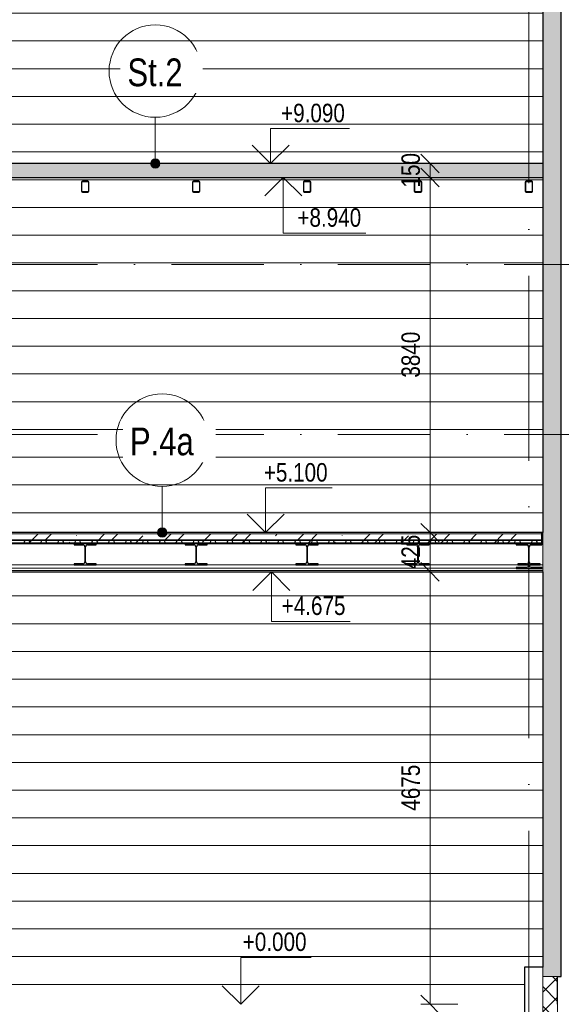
# Model space of a CAD drawing. Header units: millimetres. Extents: x 200776 to 378340, y -23587 to 19113.
# Tile 46 of 61: x 308038 to 313897, y 0 to 10645. Entities that reach past the tile are written whole.
import ezdxf

# ---------------------------------------------------------------- set-up
doc = ezdxf.new("R2010")
doc.units = ezdxf.units.MM
doc.linetypes.add('Čerchovaná 10mm', pattern=[1800, 1000, -400, 0, -400])
doc.linetypes.add('Čerchovaná 20mm', pattern=[3000, 2000, -500, 0, -500])
for name, color, linetype, lineweight in [('CA_KOTY', 3, 'Continuous', 9), ('CA_KOTY-100', 3, 'Continuous', 9), ('CA_OSY', 5, 'Continuous', 9), ('CA_PODLAHA', 1, 'Continuous', 25), ('CA_PODLAHA25', 7, 'Continuous', 13), ('CA_POHHRA25', 7, 'Continuous', 13), ('CA_REZY', 1, 'Continuous', 25), ('CA_SRAFY', 9, 'Continuous', 25), ('CA_ZARIZPRED', 8, 'Continuous', 13), ('Popisky podlahy', 250, 'Continuous', 9)]:
    doc.layers.add(name, color=color, linetype=linetype, lineweight=lineweight)
doc.styles.add('Arial_1', font='arial.ttf', dxfattribs={"width": 0.8, "height": 300})
doc.styles.add('Arial_2', font='arial.ttf', dxfattribs={"width": 0.8, "height": 200})
doc.dimstyles.new('HP_Přímá_-_2_mm_Ariel_1-100', dxfattribs={"dimscale": 304.8, "dimtxt": 204.05188, "dimasz": 0.656168, "dimexe": 0.328084, "dimexo": 0.0625, "dimgap": 0.164042, "dimtad": 1, "dimdec": 0, "dimzin": 0, "dimdsep": 46, "dimtxsty": 'Arial_2', "dimblk1": 'OBLIQUE', "dimblk2": 'OBLIQUE', "dimsah": 1, "dimcen": 0.09, "dimazin": 0, "dimtfac": 1, "dimtdec": 4, "dimtix": 1, "dimtmove": 0, "dimatfit": 3, "dimfxl": 0.984252, "dimfxlon": 1, "dimtvp": 1, "dimtolj": 1, "dimtzin": 0, "dimarcsym": 2})

# ---------------------------------------------------------------- blocks, each defined once
blk = doc.blocks.new('ocelová kce final - 11542_003_OK-HALA_TaO-2_ET_AciS_2025-05-29_upr_dwg-2597525-Řez 2 - vestavek V9')
at = {"layer": 'CA_REZY'}
for p, q in [((65345, 8890), (65345, 8790)), ((65350, 8790), (65350, 8890)), ((65415, 8900), (65355, 8900)), ((65355, 8895), (65415, 8895)), ((65420, 8890), (65420, 8790)), ((65425, 8790), (65425, 8890)), ((66545, 8890), (66545, 8790)), ((66550, 8790), (66550, 8890)), ((66615, 8900), (66555, 8900)), ((66555, 8895), (66615, 8895)), ((66620, 8890), (66620, 8790)), ((66625, 8790), (66625, 8890)), ((67745, 8890), (67745, 8790)), ((67750, 8790), (67750, 8890)), ((67815, 8900), (67755, 8900)), ((67755, 8895), (67815, 8895)), ((67820, 8890), (67820, 8790)), ((67825, 8790), (67825, 8890)), ((68945, 8890), (68945, 8790)), ((68950, 8790), (68950, 8890)), ((69015, 8900), (68955, 8900)), ((68955, 8895), (69015, 8895)), ((69020, 8890), (69020, 8790)), ((69025, 8790), (69025, 8890)), ((70145, 8890), (70145, 8790)), ((70150, 8790), (70150, 8890)), ((70215, 8900), (70155, 8900)), ((70155, 8895), (70215, 8895)), ((70220, 8890), (70220, 8790)), ((70225, 8790), (70225, 8890)), ((65415, 8785), (65355, 8785)), ((65355, 8780), (65415, 8780)), ((66615, 8785), (66555, 8785)), ((66555, 8780), (66615, 8780)), ((67815, 8785), (67755, 8785)), ((67755, 8780), (67815, 8780)), ((69015, 8785), (68955, 8785)), ((68955, 8780), (69015, 8780)), ((70215, 8785), (70155, 8785)), ((70155, 8780), (70215, 8780)), ((70325, 5100), (62040, 5100)), ((62040, 5019), (70325, 5019)), ((70325, 5019), (62040, 5019)), ((70335, 5100), (70325, 5100)), ((70325, 5100), (70325, 4980)), ((70325, 5019), (70325, 5100)), ((70325, 4987), (70325, 5019)), ((70335, 4980), (70335, 5100)), ((62040, 4987), (70325, 4987)), ((70325, 4987), (62040, 4987)), ((62040, 4985), (70325, 4985)), ((65505, 4980), (65265, 4980)), ((65265, 4980), (65265, 4968)), ((65265, 4968), (65360, 4968)), ((65381, 4947), (65381, 4783)), ((65389, 4783), (65389, 4947)), ((65410, 4968), (65505, 4968)), ((65505, 4968), (65505, 4980)), ((66705, 4980), (66465, 4980)), ((66465, 4980), (66465, 4968)), ((66465, 4968), (66560, 4968)), ((66581, 4947), (66581, 4783)), ((66589, 4783), (66589, 4947)), ((66610, 4968), (66705, 4968)), ((66705, 4968), (66705, 4980)), ((67905, 4980), (67665, 4980)), ((67665, 4980), (67665, 4968)), ((67665, 4968), (67760, 4968)), ((67781, 4947), (67781, 4783)), ((67789, 4783), (67789, 4947)), ((67810, 4968), (67905, 4968)), ((67905, 4968), (67905, 4980)), ((69105, 4980), (68865, 4980)), ((68865, 4980), (68865, 4968)), ((68865, 4968), (68960, 4968)), ((68981, 4947), (68981, 4783)), ((68989, 4783), (68989, 4947)), ((69010, 4968), (69105, 4968)), ((69105, 4968), (69105, 4980)), ((70325, 4980), (70045, 4980)), ((70045, 4980), (70045, 4967)), ((70045, 4967), (70157, 4967)), ((70305, 4980), (70065, 4980)), ((70065, 4980), (70065, 4968)), ((70065, 4968), (70160, 4968)), ((70181, 4947), (70181, 4783)), ((70181, 4943), (70181, 4747)), ((70189, 4783), (70189, 4947)), ((70189, 4747), (70189, 4943)), ((70210, 4968), (70305, 4968)), ((70213, 4967), (70325, 4967)), ((70305, 4968), (70305, 4980)), ((70325, 4985), (70325, 4987)), ((70325, 4967), (70325, 4980)), ((70325, 4980), (70335, 4980)), ((65360, 4762), (65265, 4762)), ((65265, 4762), (65265, 4750)), ((65265, 4750), (65505, 4750)), ((65505, 4762), (65410, 4762)), ((65505, 4750), (65505, 4762)), ((66560, 4762), (66465, 4762)), ((66465, 4762), (66465, 4750)), ((66465, 4750), (66705, 4750)), ((66705, 4762), (66610, 4762)), ((66705, 4750), (66705, 4762)), ((67760, 4762), (67665, 4762)), ((67665, 4762), (67665, 4750)), ((67665, 4750), (67905, 4750)), ((67905, 4762), (67810, 4762)), ((67905, 4750), (67905, 4762)), ((68960, 4762), (68865, 4762)), ((68865, 4762), (68865, 4750)), ((68865, 4750), (69105, 4750)), ((69105, 4762), (69010, 4762)), ((69105, 4750), (69105, 4762)), ((70157, 4723), (70045, 4723)), ((70045, 4723), (70045, 4710)), ((70045, 4710), (70325, 4710)), ((70160, 4762), (70065, 4762)), ((70065, 4762), (70065, 4750)), ((70065, 4750), (70305, 4750)), ((70305, 4762), (70210, 4762)), ((70325, 4723), (70213, 4723)), ((70305, 4750), (70305, 4762)), ((70325, 4710), (70325, 4723))]:
    blk.add_line(p, q, dxfattribs=at)
for centre, radius, start, end in [((65355, 8890), 10, 90, 180), ((65355, 8890), 5, 90, 180), ((65415, 8890), 10, 0, 90), ((65415, 8890), 5, 0, 90), ((66555, 8890), 10, 90, 180), ((66555, 8890), 5, 90, 180), ((66615, 8890), 10, 0, 90), ((66615, 8890), 5, 0, 90), ((67755, 8890), 10, 90, 180), ((67755, 8890), 5, 90, 180), ((67815, 8890), 10, 0, 90), ((67815, 8890), 5, 0, 90), ((68955, 8890), 10, 90, 180), ((68955, 8890), 5, 90, 180), ((69015, 8890), 10, 0, 90), ((69015, 8890), 5, 0, 90), ((70155, 8890), 10, 90, 180), ((70155, 8890), 5, 90, 180), ((70215, 8890), 10, 0, 90), ((70215, 8890), 5, 0, 90), ((65355, 8790), 10, 180, 270), ((65355, 8790), 5, 180, 270), ((65415, 8790), 5, 270, 0), ((65415, 8790), 10, 270, 0), ((66555, 8790), 10, 180, 270), ((66555, 8790), 5, 180, 270), ((66615, 8790), 5, 270, 0), ((66615, 8790), 10, 270, 0), ((67755, 8790), 10, 180, 270), ((67755, 8790), 5, 180, 270), ((67815, 8790), 5, 270, 0), ((67815, 8790), 10, 270, 0), ((68955, 8790), 10, 180, 270), ((68955, 8790), 5, 180, 270), ((69015, 8790), 5, 270, 0), ((69015, 8790), 10, 270, 0), ((70155, 8790), 10, 180, 270), ((70155, 8790), 5, 180, 270), ((70215, 8790), 5, 270, 0), ((70215, 8790), 10, 270, 0), ((65360, 4947), 21, 0, 90), ((65410, 4947), 21, 90, 180), ((66560, 4947), 21, 0, 90), ((66610, 4947), 21, 90, 180), ((67760, 4947), 21, 0, 90), ((67810, 4947), 21, 90, 180), ((68960, 4947), 21, 0, 90), ((69010, 4947), 21, 90, 180), ((70157, 4943), 24, 0, 90), ((70160, 4947), 21, 0, 90), ((70210, 4947), 21, 90, 180), ((70213, 4943), 24, 90, 180), ((65360, 4783), 21, 270, 0), ((65410, 4783), 21, 180, 270), ((66560, 4783), 21, 270, 0), ((66610, 4783), 21, 180, 270), ((67760, 4783), 21, 270, 0), ((67810, 4783), 21, 180, 270), ((68960, 4783), 21, 270, 0), ((69010, 4783), 21, 180, 270), ((70157, 4747), 24, 270, 0), ((70160, 4783), 21, 270, 0), ((70210, 4783), 21, 180, 270), ((70213, 4747), 24, 180, 270)]:
    blk.add_arc(centre, radius, start, end, dxfattribs=at)
blk = doc.blocks.new('ocelová kce final - ocelová kce final-2597615-Řez 2 - vestavek V9')
blk.add_blockref('ocelová kce final - 11542_003_OK-HALA_TaO-2_ET_AciS_2025-05-29_upr_dwg-2597525-Řez 2 - vestavek V9', (0, 0))
blk = doc.blocks.new('Popisek podlahy - Popisek podlahy-1418391-Řez 2 - vestavek V9')
at = {"layer": 'Popisky podlahy'}
blk.add_circle((66218, 6100), 500, dxfattribs=at)
blk = doc.blocks.new('DIMBLOCK23-Řez 2 - vestavek V9')
at = {"layer": 'CA_KOTY-100'}
for p, q in [((312477, 9090), (312377, 9190)), ((312477, 9090), (312377, 9090)), ((312477, 9090), (312477, 8940)), ((312477, 9090), (312577, 8990)), ((312477, 9090), (312777, 9090)), ((312477, 8940), (312377, 9040)), ((312477, 8940), (312377, 8940)), ((312477, 8940), (312577, 8840)), ((312477, 8940), (312777, 8940))]:
    blk.add_line(p, q, dxfattribs=at)
at = {"layer": 'CA_KOTY-100', "color": 0, "insert": (312167, 8831), "char_height": 200, "width": 440.75, "attachment_point": 1, "rotation": 90, "line_spacing_factor": 0.941778, "style": 'Arial_2'}
blk.add_mtext('150', dxfattribs=at)
blk = doc.blocks.new('_Oblique')
at = {"color": 0, "linetype": 'ByBlock', "lineweight": -2}
blk.add_line((-0.5, -0.5), (0.5, 0.5), dxfattribs=at)
blk = doc.blocks.new('DIMBLOCK24-Řez 2 - vestavek V9')
at = {"layer": 'CA_KOTY-100'}
for p, q in [((312477, 8940), (312377, 9040)), ((312477, 8940), (312377, 8940)), ((312477, 8940), (312477, 5100)), ((312477, 8940), (312577, 8840)), ((312477, 8940), (312777, 8940)), ((312477, 5100), (312377, 5200)), ((312477, 5100), (312377, 5100)), ((312477, 5100), (312577, 5000)), ((312477, 5100), (312777, 5100))]:
    blk.add_line(p, q, dxfattribs=at)
at = {"layer": 'CA_KOTY-100', "color": 0, "insert": (312167, 6775), "char_height": 200, "width": 587.67, "attachment_point": 1, "rotation": 90, "line_spacing_factor": 0.941778, "style": 'Arial_2'}
blk.add_mtext('3840', dxfattribs=at)
blk = doc.blocks.new('DIMBLOCK25-Řez 2 - vestavek V9')
at = {"layer": 'CA_KOTY-100'}
for p, q in [((312477, 5100), (312377, 5200)), ((312477, 5100), (312377, 5100)), ((312477, 5100), (312477, 4675)), ((312477, 5100), (312577, 5000)), ((312477, 5100), (312777, 5100)), ((312477, 4675), (312377, 4775)), ((312477, 4675), (312377, 4675)), ((312477, 4675), (312577, 4575)), ((312477, 4675), (312777, 4675))]:
    blk.add_line(p, q, dxfattribs=at)
at = {"layer": 'CA_KOTY-100', "color": 0, "insert": (312167, 4704), "char_height": 200, "width": 440.75, "attachment_point": 1, "rotation": 90, "line_spacing_factor": 0.941778, "style": 'Arial_2'}
blk.add_mtext('425', dxfattribs=at)
blk = doc.blocks.new('DIMBLOCK26-Řez 2 - vestavek V9')
at = {"layer": 'CA_KOTY-100'}
for p, q in [((312477, 4675), (312377, 4775)), ((312477, 4675), (312377, 4675)), ((312477, 4675), (312477, 0)), ((312477, 4675), (312577, 4575)), ((312477, 4675), (312777, 4675)), ((312477, 0), (312377, 100)), ((312477, 0), (312377, 0)), ((312477, 0), (312577, -100)), ((312477, 0), (312777, 0))]:
    blk.add_line(p, q, dxfattribs=at)
at = {"layer": 'CA_KOTY-100', "color": 0, "insert": (312167, 2093), "char_height": 200, "width": 587.67, "attachment_point": 1, "rotation": 90, "line_spacing_factor": 0.941778, "style": 'Arial_2'}
blk.add_mtext('4675', dxfattribs=at)

msp = doc.modelspace()

# ---------------------------------------------------------------- hatches: boundary and pattern name
at = {"layer": 'CA_POHHRA25', "lineweight": 9}
h = msp.add_hatch(dxfattribs=at)
h.set_pattern_fill('FP_41', color=256, style=0, pattern_type=2)
h.set_pattern_definition([(0, (310015.48, 1115), (0, 300), [])])
h.paths.add_polyline_path([(306566.6, 0), (313497.3, 0), (313497.3, 400), (313696.6, 400), (313696.6, 4980), (313686.6, 4980), (313686.6, 4985), (306566.6, 4985), (306566.6, 277.6)])
h.paths.add_polyline_path([(313550.6, 4782.1), (313550.4, 4783), (313550.6, 4947.9), (313553.9, 4958.2), (313562.6, 4965.7), (313574.6, 4968), (313666.6, 4968), (313666.6, 4980), (313686.6, 4980), (313686.6, 4967), (313571.4, 4966.1), (313562.6, 4963.8), (313553.9, 4955), (313550.6, 4943), (313550.6, 4783)])
h.paths.add_polyline_path([(313550.6, 4750), (313550.6, 4782.1), (313553.2, 4772.5), (313560.9, 4764.8), (313574.6, 4762), (313666.6, 4762), (313666.6, 4750), (313553.2, 4750)])
h.paths.add_polyline_path([(313574.6, 4710), (313406.6, 4710), (313406.6, 4723), (313521.9, 4723.9), (313530.6, 4726.2), (313539.4, 4735), (313542.6, 4750), (313550.6, 4750), (313550.6, 4747), (313553.9, 4735), (313562.6, 4726.2), (313574.6, 4723), (313686.6, 4723), (313686.6, 4710)])
h.paths.add_polyline_path([(307666.6, 4750), (307426.6, 4750), (307426.6, 4762), (307521.9, 4762), (307532.4, 4764.8), (307540.1, 4772.5), (307542.9, 4783), (307542.9, 4947), (307540.1, 4957.5), (307532.4, 4965.2), (307518.9, 4968), (307426.6, 4968), (307426.6, 4980), (307666.6, 4980), (307666.6, 4968), (307571.4, 4968), (307560.9, 4965.2), (307553.2, 4957.5), (307550.4, 4947), (307550.4, 4783), (307553.2, 4772.5), (307560.9, 4764.8), (307571.4, 4762), (307666.6, 4762)])
h.paths.add_polyline_path([(311171.4, 4750), (311026.6, 4750), (311026.6, 4762), (311121.9, 4762), (311132.4, 4764.8), (311140.1, 4772.5), (311142.9, 4783), (311142.9, 4947), (311140.1, 4957.5), (311132.4, 4965.2), (311121.9, 4968), (311026.6, 4968), (311026.6, 4980), (311266.6, 4980), (311266.6, 4968), (311171.4, 4968), (311160.9, 4965.2), (311153.2, 4957.5), (311150.4, 4947), (311150.4, 4783), (311153.2, 4772.5), (311160.9, 4764.8), (311171.4, 4762), (311266.6, 4762), (311266.6, 4750), (311228, 4750)])
h.paths.add_polyline_path([(312309.8, 4750), (312226.6, 4750), (312226.6, 4762), (312321.9, 4762), (312332.4, 4764.8), (312340.1, 4772.5), (312342.9, 4786), (312342.9, 4947), (312340.1, 4957.5), (312332.4, 4965.2), (312321.9, 4968), (312226.6, 4968), (312226.6, 4980), (312466.6, 4980), (312466.6, 4968), (312371.4, 4968), (312360.9, 4965.2), (312353.2, 4957.5), (312350.4, 4947), (312350.4, 4783), (312353.2, 4772.5), (312360.9, 4764.8), (312371.4, 4762), (312466.6, 4762), (312466.6, 4750), (312321.9, 4750)])
h.paths.add_polyline_path([(308721.9, 4750), (308626.6, 4750), (308626.6, 4762), (308721.9, 4762), (308732.4, 4764.8), (308740.1, 4772.5), (308742.9, 4783), (308742.9, 4947), (308740.1, 4957.5), (308732.4, 4965.2), (308721.9, 4968), (308626.6, 4968), (308626.6, 4980), (308866.6, 4980), (308866.6, 4968), (308771.4, 4968), (308760.9, 4965.2), (308753.2, 4957.5), (308750.4, 4947), (308750.4, 4783), (308753.2, 4772.5), (308760.9, 4764.8), (308771.4, 4762), (308866.6, 4762), (308866.6, 4750), (308755.3, 4750)])
h.paths.add_polyline_path([(309971.4, 4750), (309826.6, 4750), (309826.6, 4762), (309921.9, 4762), (309932.4, 4764.8), (309940.1, 4772.5), (309942.9, 4783), (309942.9, 4947), (309940.1, 4957.5), (309932.4, 4965.2), (309921.9, 4968), (309826.6, 4968), (309826.6, 4980), (310066.6, 4980), (310066.6, 4968), (309971.4, 4968), (309960.9, 4965.2), (309953.2, 4957.5), (309950.4, 4947), (309950.4, 4783), (309953.2, 4772.5), (309960.9, 4764.8), (309971.4, 4762), (310066.6, 4762), (310066.6, 4750), (309991.6, 4750)])
h.paths.add_polyline_path([(313426.6, 4750), (313426.6, 4762), (313521.9, 4762), (313532.4, 4764.8), (313540.1, 4772.5), (313542.6, 4782.1), (313542.6, 4750), (313518.6, 4750)])
h.paths.add_polyline_path([(313542.6, 4782.1), (313541.6, 4947), (313539.4, 4955), (313530.6, 4963.8), (313518.6, 4967), (313406.6, 4968), (313406.6, 4980), (313426.6, 4980), (313426.6, 4968), (313521.9, 4968), (313533.8, 4963.8), (313540.1, 4957.5), (313542.9, 4943), (313542.9, 4783)])
h.paths.add_polyline_path([(313546.1, 5100), (313696.6, 5100), (313696.6, 13367.3), (313690.6, 13367.3), (313689.6, 13430.9), (313687, 13432.2), (313596.6, 13441.7), (313596.5, 13447.3), (313580.6, 13448.9), (313569.6, 13445.6), (313564.2, 13435.5), (313552.1, 13314.1), (313555.4, 13303.1), (313565.5, 13297.7), (313637.1, 13290.5), (313636.2, 13281), (313457.1, 13299), (313458, 13308.4), (313529.7, 13301.2), (313540.7, 13304.6), (313546.1, 13315.1), (313558.2, 13436.1), (313554.9, 13447.1), (313544.8, 13452.5), (313473.2, 13459.7), (313474.1, 13469.1), (313653.2, 13451.2), (313653.2, 13441.6), (313689.6, 13437.2), (313694.1, 13435), (313696.6, 13428.3), (313696.6, 13463.4), (306566.6, 14176.4), (306566.6, 5100), (313468.9, 5100)])
h.paths.add_polyline_path([(311176.6, 8780), (311116.6, 8780), (311109.6, 8782.9), (311106.6, 8790), (311106.6, 8890), (311109.6, 8897.1), (311116.6, 8900), (311176.6, 8900), (311183.7, 8897.1), (311186.6, 8890), (311186.6, 8790), (311183.7, 8782.9), (311180.2, 8781.5)])
h.paths.add_polyline_path([(307576.6, 8780), (307516.6, 8780), (307509.6, 8782.9), (307506.6, 8790), (307506.6, 8890), (307509.6, 8897.1), (307516.6, 8900), (307576.6, 8900), (307583.7, 8897.1), (307586.6, 8890), (307586.6, 8790), (307583.7, 8782.9), (307580.2, 8781.5)])
h.paths.add_polyline_path([(308716.6, 8780), (308709.6, 8782.9), (308706.6, 8790), (308706.6, 8890), (308709.6, 8897.1), (308716.6, 8900), (308776.6, 8900), (308783.7, 8897.1), (308786.6, 8890), (308786.6, 8790), (308783.7, 8782.9), (308776.6, 8780)])
h.paths.add_polyline_path([(309976.6, 8780), (309916.6, 8780), (309909.6, 8782.9), (309906.6, 8790), (309906.6, 8890), (309909.6, 8897.1), (309916.6, 8900), (309976.6, 8900), (309983.7, 8897.1), (309986.6, 8890), (309986.6, 8790), (309983.7, 8782.9), (309980.2, 8781.5)])
h.paths.add_polyline_path([(312316.6, 8780), (312309.6, 8782.9), (312306.6, 8790), (312306.6, 8890), (312309.6, 8897.1), (312316.6, 8900), (312376.6, 8900), (312383.7, 8897.1), (312386.6, 8890), (312386.6, 8790), (312383.7, 8782.9), (312376.6, 8780)])
h.paths.add_polyline_path([(313576.6, 8780), (313516.6, 8780), (313509.6, 8782.9), (313506.6, 8790), (313506.6, 8890), (313509.6, 8897.1), (313516.6, 8900), (313576.6, 8900), (313583.7, 8897.1), (313586.6, 8890), (313586.6, 8790), (313583.7, 8782.9), (313580.2, 8781.5)])
h.paths.add_polyline_path([(309976.6, 8785), (309980.2, 8786.5), (309981.6, 8790), (309981.6, 8890), (309980.2, 8893.5), (309976.6, 8895), (309916.6, 8895), (309913.1, 8893.5), (309911.6, 8890), (309911.6, 8790), (309913.1, 8786.5), (309916.6, 8785)])
h.paths.add_polyline_path([(311116.6, 8785), (311176.6, 8785), (311180.2, 8786.5), (311181.6, 8790), (311181.6, 8890), (311180.2, 8893.5), (311176.6, 8895), (311116.6, 8895), (311113.1, 8893.5), (311111.6, 8890), (311111.6, 8790), (311113.1, 8786.5)])
h.paths.add_polyline_path([(307516.6, 8785), (307576.6, 8785), (307580.2, 8786.5), (307581.6, 8790), (307581.6, 8890), (307580.2, 8893.5), (307576.6, 8895), (307516.6, 8895), (307513.1, 8893.5), (307511.6, 8890), (307511.6, 8790), (307513.1, 8786.5)])
h.paths.add_polyline_path([(308776.6, 8785), (308780.2, 8786.5), (308781.6, 8790), (308781.6, 8890), (308780.2, 8893.5), (308776.6, 8895), (308716.6, 8895), (308713.1, 8893.5), (308711.6, 8890), (308711.6, 8790), (308713.1, 8786.5), (308716.6, 8785)])
h.paths.add_polyline_path([(312376.6, 8785), (312380.2, 8786.5), (312381.6, 8790), (312381.6, 8890), (312380.2, 8893.5), (312376.6, 8895), (312316.6, 8895), (312313.1, 8893.5), (312311.6, 8890), (312311.6, 8790), (312313.1, 8786.5), (312316.6, 8785)])
h.paths.add_polyline_path([(313576.6, 8785), (313580.2, 8786.5), (313581.6, 8790), (313581.6, 8890), (313580.2, 8893.5), (313576.6, 8895), (313516.6, 8895), (313513.1, 8893.5), (313511.6, 8890), (313511.6, 8790), (313513.1, 8786.5), (313516.6, 8785)])
h.paths.add_polyline_path([(311231.2, 13521.5), (311052.1, 13539.5), (311053, 13548.9), (311124.7, 13541.7), (311135.7, 13545.1), (311141.1, 13555.2), (311153.2, 13676.6), (311149.9, 13687.6), (311139.8, 13693), (311068.2, 13700.2), (311069.1, 13709.6), (311248.2, 13691.7), (311247.3, 13682.2), (311175.6, 13689.4), (311164.6, 13686.1), (311159.2, 13676), (311147.1, 13554.6), (311150.4, 13543.6), (311160.5, 13538.2), (311232.1, 13531)])
h.paths.add_polyline_path([(311219, 13563.8), (311215.6, 13563.8), (311199.1, 13565.5), (311199.7, 13571.4), (311219.6, 13570), (311223.4, 13572.5), (311224.4, 13575), (311230.5, 13643.3), (311227.2, 13646.5), (311223.9, 13647.4), (311207.5, 13649), (311208.1, 13655), (311229.7, 13652), (311233.8, 13649.8), (311237.7, 13645.2), (311238.7, 13639.9), (311231, 13570.8), (311228, 13567.1), (311221.1, 13564.1), (311219.6, 13563.9)])
h.paths.add_polyline_path([(308831.2, 13761.5), (308652.1, 13779.5), (308653, 13788.9), (308724.7, 13781.7), (308735.7, 13785.1), (308741.1, 13795.2), (308753.2, 13916.6), (308749.9, 13927.6), (308739.8, 13933), (308668.2, 13940.2), (308669.1, 13949.6), (308848.2, 13931.7), (308847.3, 13922.2), (308775.6, 13929.4), (308764.6, 13926.1), (308759.2, 13916), (308747.1, 13794.6), (308750.4, 13783.6), (308760.5, 13778.2), (308832.1, 13771)])
at = {"layer": 'CA_SRAFY', "lineweight": 9}
h = msp.add_hatch(dxfattribs=at)
h.set_pattern_fill('FP_43', color=256, angle=246.422, style=0, pattern_type=2)
h.set_pattern_definition([(156.422, (313891.78, 6903.837), (-97.17559, -5e-05), [16.779, -8.852, 44.162, -8.852, -27.382]), (156.422, (313891.78, 6903.837), (-97.17559, -5e-05), [-78.645, 16.779, -10.603]), (203.578, (313891.78, 6878.39), (0.0001, -42.41054), [16.779, -8.852, 44.162, -8.852, -27.382]), (203.578, (313891.78, 6878.39), (0.0001, -42.41054), [-78.645, 16.779, -10.603]), (90, (313891.78, 6878.39), (-97.175, 3e-13), [25.446, -16.964]), (90, (313804.32, 6899.6), (-97.175, 3e-13), [25.446, -16.964]), (180, (313876.402, 6871.68), (-1e-13, -42.411), [8.112, -89.063]), (180, (313827.814, 6892.884), (-1e-13, -42.411), [8.112, -89.063]), (180, (313876.402, 6910.55), (-1e-13, -42.411), [8.112, -89.063]), (180, (313827.815, 6931.755), (-1e-13, -42.411), [8.112, -89.063])])
h.paths.add_polyline_path([(313697.3, 300), (313896.6, 300), (313896.6, 13443.4), (313696.6, 13463.4), (313697.3, 351.5)])
h = msp.add_hatch(dxfattribs=at)
h.set_pattern_fill('FP_45', color=256, angle=-113.578, style=0, pattern_type=2)
h.set_pattern_definition([(246.422, (309431.36, 9078.96), (-0.0002, -220.727), [38.113, -20.106, 100.311, -20.106, -62.196]), (246.422, (309431.36, 9078.96), (-0.0002, -220.727), [-178.636, 38.113, -24.083]), (293.578, (309489.155, 9078.96), (96.332, 0.0005), [38.113, -20.106, 100.311, -20.106, -62.196]), (293.578, (309489.155, 9078.96), (96.332, 0.0005), [-178.636, 38.113, -24.083]), (180, (309489.15, 9078.96), (-4e-13, -220.726), [57.799, -38.532]), (180, (309440.99, 8880.3), (-4e-13, -220.726), [57.799, -38.532]), (270, (309504.4, 9044.03), (96.334, -1e-13), [18.426, -202.3]), (270, (309456.23, 8933.67), (96.334, -1e-13), [18.426, -202.3]), (270, (309416.11, 9044.03), (96.334, -1e-13), [18.426, -202.3]), (270, (309367.94, 8933.67), (96.334, -1e-13), [18.426, -202.3])])
h.paths.add_polyline_path([(313696.6, 8940), (313696.6, 9090), (305312.2, 9090), (305312.2, 8940), (313237.1, 8940)])
h = msp.add_hatch(dxfattribs=at)
h.set_pattern_fill('FP_42', color=256, style=0, pattern_type=2)
h.set_pattern_definition([(45, (310015.5, 1115), (-359.21, 359.21), []), (45, (310159.17, 1115), (-359.21, 359.21), []), (45, (310446.54, 1115), (-215.526, 502.894), [203.2, -101.6, 3.353, -98.247])])
h.paths.add_polyline_path([(309794.7, 4980), (309913.7, 4980), (309925.7, 5020), (309965.7, 5020), (309977.7, 4980), (310096.7, 4980), (310108.7, 5020), (310148.7, 5020), (310160.7, 4980), (310279.7, 4980), (310291.7, 5020), (310331.7, 5020), (310343.7, 4980), (310462.7, 4980), (310474.7, 5020), (310514.7, 5020), (310526.7, 4980), (310645.7, 4980), (310657.7, 5020), (310697.7, 5020), (310709.7, 4980), (310828.7, 4980), (310841.6, 5020), (310880.7, 5020), (310892.7, 4980), (311011.7, 4980), (311023.7, 5020), (311063.7, 5020), (311075.7, 4980), (311194.7, 4980), (311206.7, 5020), (311246.7, 5020), (311258.7, 4980), (311377.7, 4980), (311389.7, 5020), (311429.7, 5020), (311441.7, 4980), (311560.7, 4980), (311572.7, 5020), (311612.7, 5020), (311624.7, 4980), (311743.7, 4980), (311755.7, 5020), (311795.7, 5020), (311807.7, 4980), (311926.7, 4980), (311938.7, 5020), (311978.7, 5020), (311990.7, 4980), (312109.7, 4980), (312121.7, 5020), (312161.7, 5020), (312173.7, 4980), (312292.7, 4980), (312304.7, 5020), (312344.7, 5020), (312356.7, 4980), (312475.7, 4980), (312487.7, 5020), (312527.7, 5020), (312539.7, 4980), (312658.7, 4980), (312670.7, 5020), (312710.7, 5020), (312722.7, 4980), (312841.7, 4980), (312853.7, 5020), (312893.7, 5020), (312905.7, 4980), (313024.7, 4980), (313036.7, 5020), (313076.7, 5020), (313088.7, 4980), (313207.7, 4980), (313219.7, 5020), (313259.7, 5020), (313271.7, 4980), (313390.7, 4980), (313402.7, 5020), (313442.7, 5020), (313454.7, 4980), (313573.7, 4980), (313585.7, 5020), (313625.7, 5020), (313637.7, 4980), (313696.6, 4980), (313696.6, 5085), (305462.2, 5085), (305462.2, 4980), (305521.7, 4980), (305533.7, 5020), (305573.7, 5020), (305585.7, 4980), (305704.7, 4980), (305716.7, 5020), (305756.7, 5020), (305768.7, 4980), (305887.7, 4980), (305899.7, 5020), (305939.7, 5020), (305951.7, 4980), (306070.7, 4980), (306082.7, 5020), (306122.7, 5020), (306134.7, 4980), (306253.7, 4980), (306265.7, 5020), (306305.7, 5020), (306317.7, 4980), (306436.7, 4980), (306448.7, 5020), (306488.7, 5020), (306500.7, 4980), (306619.7, 4980), (306631.7, 5020), (306671.7, 5020), (306683.7, 4980), (306802.7, 4980), (306814.7, 5020), (306854.7, 5020), (306866.7, 4980), (306985.7, 4980), (306997.7, 5020), (307037.7, 5020), (307049.7, 4980), (307168.7, 4980), (307180.7, 5020), (307220.7, 5020), (307232.7, 4980), (307351.7, 4980), (307364.4, 5020), (307403.7, 5020), (307415.7, 4980), (307534.7, 4980), (307546.7, 5020), (307586.7, 5020), (307598.7, 4980), (307717.7, 4980), (307729.7, 5020), (307769.7, 5020), (307781.7, 4980), (307900.7, 4980), (307912.7, 5020), (307952.7, 5020), (307964.7, 4980), (308083.7, 4980), (308095.7, 5020), (308135.7, 5020), (308147.7, 4980), (308266.7, 4980), (308278.7, 5020), (308318.7, 5020), (308330.7, 4980), (308449.7, 4980), (308461.7, 5020), (308501.7, 5020), (308513.7, 4980), (308632.7, 4980), (308644.7, 5020), (308684.7, 5020), (308696.7, 4980), (308815.7, 4980), (308827.7, 5020), (308867.7, 5020), (308879.7, 4980), (308998.7, 4980), (309010.7, 5020), (309050.7, 5020), (309062.7, 4980), (309181.7, 4980), (309193.7, 5020), (309233.7, 5020), (309245.7, 4980), (309364.7, 4980), (309376.7, 5020), (309416.7, 5020), (309428.7, 4980), (309547.7, 4980), (309559.7, 5020), (309599.7, 5020), (309611.7, 4980), (309730.7, 4980), (309742.7, 5020), (309782.7, 5020), (309786.4, 5007.7)])
h = msp.add_hatch(dxfattribs=at)
h.set_pattern_fill('FP_37', color=256, style=0, pattern_type=2)
h.set_pattern_definition([(45, (310015.48, 1115.01), (-106.066, 106.066), []), (135, (310015.48, 1115.01), (-106.066, -106.066), [])])
h.paths.add_polyline_path([(313856.6, -1000), (313856.6, 300), (313697.3, 300), (313697.3, -1000), (313855.2, -1000)])
at = {"layer": 'Popisky podlahy'}
h = msp.add_hatch(color=7, dxfattribs=at)
edge = h.paths.add_edge_path()
edge.add_arc((309504.4, 9090), 50, 0, 360)
h = msp.add_hatch(color=7, dxfattribs=at)
edge = h.paths.add_edge_path()
edge.add_arc((309579.4, 5100), 50, 0, 360)

# ---------------------------------------------------------------- linework, layer by layer
at = {"layer": 'CA_KOTY'}
for p, q in [((310752.6, 9467.5), (311605.2, 9467.5)), ((310752.6, 9090), (310752.6, 9467.5)), ((310752.6, 9090), (310552.6, 9290)), ((310752.6, 9090), (310952.6, 9290)), ((310888.9, 8940), (310688.9, 8740)), ((310888.9, 8940), (311088.9, 8740)), ((310888.9, 8940), (310888.9, 8337.5)), ((310888.9, 8337.5), (311781.8, 8337.5)), ((310697.3, 5582.3), (311418.4, 5582.3)), ((310697.3, 5100), (310697.3, 5582.3)), ((310697.3, 5100), (310497.3, 5300)), ((310697.3, 5100), (310897.3, 5300)), ((310760.7, 4675), (310560.7, 4475)), ((310760.7, 4675), (310960.7, 4475)), ((310760.7, 4675), (310760.7, 4140.2)), ((310760.7, 4140.2), (311611.6, 4140.2)), ((310429.4, 507.6), (311190.4, 507.6)), ((310429.4, 0), (310429.4, 507.6)), ((310429.4, 0), (310229.4, 200)), ((310429.4, 0), (310629.4, 200))]:
    msp.add_line(p, q, dxfattribs=at)
at = {"layer": 'CA_OSY', "linetype": 'Čerchovaná 20mm'}
msp.add_line((313546.6, -6123.3), (313546.6, 17912.5), dxfattribs=at)
at = {"layer": 'CA_OSY', "linetype": 'Čerchovaná 10mm'}
for p, q in [((297077.4, 8000), (318546.1, 8000)), ((297077.4, 6160), (318546.1, 6160))]:
    msp.add_line(p, q, dxfattribs=at)
at = {"layer": 'CA_PODLAHA'}
for p, q in [((313696.6, 9090), (305312.2, 9090)), ((305312.2, 8940), (313696.6, 8940)), ((313696.6, 5100), (305462.2, 5100)), ((308083.7, 4980), (308095.7, 5020)), ((308095.7, 5020), (308135.7, 5020)), ((308135.7, 5020), (308147.7, 4980)), ((308266.7, 4980), (308278.7, 5020)), ((308278.7, 5020), (308318.7, 5020)), ((308318.7, 5020), (308330.7, 4980)), ((308449.7, 4980), (308461.7, 5020)), ((308461.7, 5020), (308501.7, 5020)), ((308501.7, 5020), (308513.7, 4980)), ((308632.7, 4980), (308644.7, 5020)), ((308644.7, 5020), (308684.7, 5020)), ((308684.7, 5020), (308696.7, 4980)), ((308815.7, 4980), (308827.7, 5020)), ((308827.7, 5020), (308867.7, 5020)), ((308867.7, 5020), (308879.7, 4980)), ((308998.7, 4980), (309010.7, 5020)), ((309010.7, 5020), (309050.7, 5020)), ((309050.7, 5020), (309062.7, 4980)), ((309181.7, 4980), (309193.7, 5020)), ((309193.7, 5020), (309233.7, 5020)), ((309233.7, 5020), (309245.7, 4980)), ((309364.7, 4980), (309376.7, 5020)), ((309376.7, 5020), (309416.7, 5020)), ((309416.7, 5020), (309428.7, 4980)), ((309547.7, 4980), (309559.7, 5020)), ((309559.7, 5020), (309599.7, 5020)), ((309599.7, 5020), (309611.7, 4980)), ((309730.7, 4980), (309742.7, 5020)), ((309742.7, 5020), (309782.7, 5020)), ((309782.7, 5020), (309794.7, 4980)), ((309913.7, 4980), (309925.7, 5020)), ((309925.7, 5020), (309965.7, 5020)), ((309965.7, 5020), (309977.7, 4980)), ((310096.7, 4980), (310108.7, 5020)), ((310108.7, 5020), (310148.7, 5020)), ((310148.7, 5020), (310160.7, 4980)), ((310279.7, 4980), (310291.7, 5020)), ((310291.7, 5020), (310331.7, 5020)), ((310331.7, 5020), (310343.7, 4980)), ((310462.7, 4980), (310474.7, 5020)), ((310474.7, 5020), (310514.7, 5020)), ((310514.7, 5020), (310526.7, 4980)), ((310645.7, 4980), (310657.7, 5020)), ((310657.7, 5020), (310697.7, 5020)), ((310697.7, 5020), (310709.7, 4980)), ((310828.7, 4980), (310840.7, 5020)), ((310840.7, 5020), (310880.7, 5020)), ((310880.7, 5020), (310892.7, 4980)), ((311011.7, 4980), (311023.7, 5020)), ((311023.7, 5020), (311063.7, 5020)), ((311063.7, 5020), (311075.7, 4980)), ((311194.7, 4980), (311206.7, 5020)), ((311206.7, 5020), (311246.7, 5020)), ((311246.7, 5020), (311258.7, 4980)), ((311377.7, 4980), (311389.7, 5020)), ((311389.7, 5020), (311429.7, 5020)), ((311429.7, 5020), (311441.7, 4980)), ((311560.7, 4980), (311572.7, 5020)), ((311572.7, 5020), (311612.7, 5020)), ((311612.7, 5020), (311624.7, 4980)), ((311743.7, 4980), (311755.7, 5020)), ((311755.7, 5020), (311795.7, 5020)), ((311795.7, 5020), (311807.7, 4980)), ((311926.7, 4980), (311938.7, 5020)), ((311938.7, 5020), (311978.7, 5020)), ((311978.7, 5020), (311990.7, 4980)), ((312109.7, 4980), (312121.7, 5020)), ((312121.7, 5020), (312161.7, 5020)), ((312161.7, 5020), (312173.7, 4980)), ((312292.7, 4980), (312304.7, 5020)), ((312304.7, 5020), (312344.7, 5020)), ((312344.7, 5020), (312356.7, 4980)), ((312475.7, 4980), (312487.7, 5020)), ((312487.7, 5020), (312527.7, 5020)), ((312527.7, 5020), (312539.7, 4980)), ((312658.7, 4980), (312670.7, 5020)), ((312670.7, 5020), (312710.7, 5020)), ((312710.7, 5020), (312722.7, 4980)), ((312841.7, 4980), (312853.7, 5020)), ((312853.7, 5020), (312893.7, 5020)), ((312893.7, 5020), (312905.7, 4980)), ((313024.7, 4980), (313036.7, 5020)), ((313036.7, 5020), (313076.7, 5020)), ((313076.7, 5020), (313088.7, 4980)), ((313207.7, 4980), (313219.7, 5020)), ((313219.7, 5020), (313259.7, 5020)), ((313259.7, 5020), (313271.7, 4980)), ((313390.7, 4980), (313402.7, 5020)), ((313402.7, 5020), (313442.7, 5020)), ((313442.7, 5020), (313454.7, 4980)), ((313573.7, 4980), (313585.7, 5020)), ((313585.7, 5020), (313625.7, 5020)), ((313625.7, 5020), (313637.7, 4980)), ((313696.6, 4980), (305462.2, 4980)), ((305462.2, 4675), (313696.6, 4675))]:
    msp.add_line(p, q, dxfattribs=at)
at = {"layer": 'CA_PODLAHA25'}
for p, q in [((313696.6, 5085), (305462.2, 5085)), ((313696.6, 4750), (305462.2, 4750)), ((313696.6, 4690), (305462.2, 4690))]:
    msp.add_line(p, q, dxfattribs=at)
at = {"layer": 'CA_POHHRA25'}
for p, q in [((313696.6, 5100), (313696.6, 4675)), ((313696.6, 400), (313697.3, 400)), ((313697.3, 400), (313696.6, 400)), ((313697.3, 400), (313697.3, -1000)), ((313697.3, 300), (313697.3, 400)), ((313856.6, 300), (313697.3, 300)), ((313697.3, -1000), (313697.3, 300)), ((313856.6, 129.8), (313856.6, -210))]:
    msp.add_line(p, q, dxfattribs=at)
at = {"layer": 'CA_REZY'}
for p, q in [((313896.6, 300), (313896.6, 13860.6)), ((313696.6, 13463.4), (313696.6, 5100)), ((313696.6, 4675), (313696.6, 400)), ((313696.6, 400), (313497.3, 400)), ((313497.3, 400), (313497.3, -1000)), ((313856.6, 0), (313856.6, 300)), ((313856.6, 300), (313896.6, 300))]:
    msp.add_line(p, q, dxfattribs=at)
at = {"layer": 'Popisky podlahy'}
for p, q in [((309504.4, 9090), (309504.4, 9590)), ((309579.4, 5100), (309579.4, 5600))]:
    msp.add_line(p, q, dxfattribs=at)
for centre in [(309504.4, 9090), (309579.4, 5100)]:
    msp.add_circle(centre, 50, dxfattribs=at)

# ---------------------------------------------------------------- block references
at = {"layer": 'CA_ZARIZPRED'}
msp.add_blockref('ocelová kce final - ocelová kce final-2597615-Řez 2 - vestavek V9', (243361.6, 0), dxfattribs=at)
at = {"layer": 'Popisky podlahy'}
for p in [(243286.6, 3990), (243361.6, 0)]:
    msp.add_blockref('Popisek podlahy - Popisek podlahy-1418391-Řez 2 - vestavek V9', p, dxfattribs=at)

# ---------------------------------------------------------------- texts
at = {"layer": 'CA_KOTY', "char_height": 200, "width": 815.357, "attachment_point": 1, "line_spacing_factor": 0.941778, "style": 'Arial_2'}
for s, insert in [('+9.090', (310865.5, 9736.6)), ('+8.940', (311042, 8606.6)), ('+5.100', (310678.6, 5851.4)), ('+4.675', (310871.9, 4409.2)), ('+0.000', (310450.7, 776.7))]:
    msp.add_mtext(s, dxfattribs=dict(at, insert=insert))

# ---------------------------------------------------------------- dimensions: what is measured, and where the dimension line sits
at = {"layer": 'CA_KOTY'}
for base, p1, p2, override, picture, middle in [((312476.6, 8940), (312776.6, 9090), (312776.6, 8940), {"dimpost": '<>', "dimfxl": 150}, 'DIMBLOCK23-Řez 2 - vestavek V9', (312324.5, 9015)), ((312476.6, 5100), (312776.6, 8940), (312776.6, 5100), {"dimpost": '<>', "dimfxl": 3840}, 'DIMBLOCK24-Řez 2 - vestavek V9', (312324.4, 7020)), ((312476.6, 4675), (312776.6, 5100), (312776.6, 4675), {"dimpost": '<>', "dimfxl": 425}, 'DIMBLOCK25-Řez 2 - vestavek V9', (312324.5, 4887.5)), ((312476.6, 0), (312776.6, 4675), (312776.6, 0), {"dimpost": '<>', "dimfxl": 4675}, 'DIMBLOCK26-Řez 2 - vestavek V9', (312324.5, 2337.5))]:
    dim = msp.add_linear_dim(base=base, p1=p1, p2=p2, angle=90, dimstyle='HP_Přímá_-_2_mm_Ariel_1-100', override=override, dxfattribs=at)
    dim.commit()
    dim.dimension.update_dxf_attribs({"geometry": picture, "text_midpoint": middle})

# ---------------------------------------------------------------- next in the draw order: texts
at = {"layer": 'Popisky podlahy', "color": 7, "char_height": 300, "attachment_point": 1, "style": 'Arial_1', "bg_fill": 3, "box_fill_scale": 1.25, "bg_fill_color": 256, "bg_fill_true_color": 13158600, "bg_fill_transparency": 0}
for s, insert, width in [('St.2', (309203.1, 10226), 737.552), ('P.4a', (309230.5, 6236), 852.995)]:
    msp.add_mtext(s, dxfattribs=dict(at, insert=insert, width=width))

doc.saveas('drawing.dxf')
